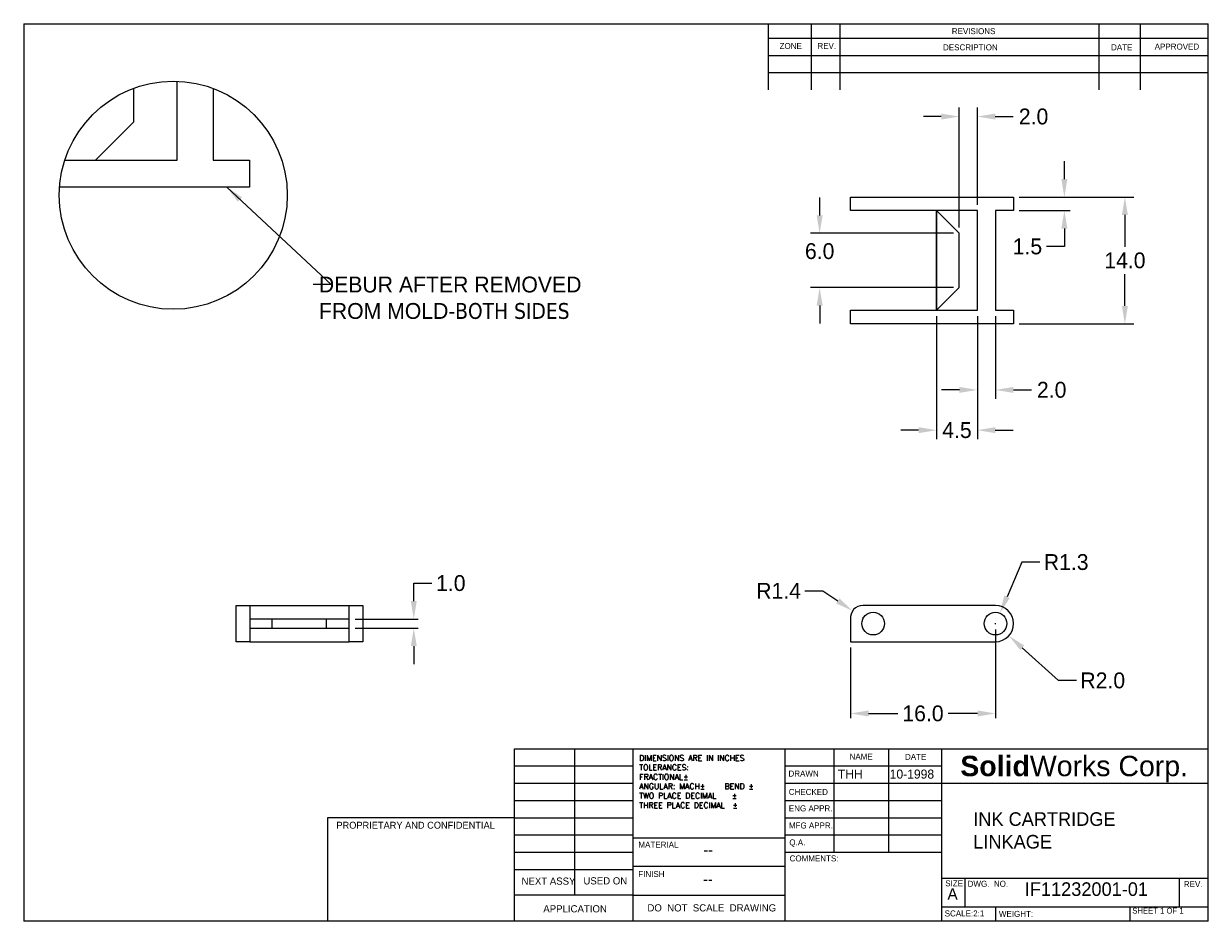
# Model space of a CAD drawing. Extents: x 8 to 270, y 10 to 208.
import ezdxf

# ---------------------------------------------------------------- set-up
doc = ezdxf.new("R2010")
doc.units = 0
doc.header["$LTSCALE"] = 0.1
doc.header["$MEASUREMENT"] = 0
doc.header["$PDSIZE"] = -1
for name, color, linetype in [('Detail', 30, 'Continuous'), ('DIM', 5, 'Continuous'), ('OBJECT', 4, 'Continuous'), ('TITLE', 1, 'Continuous')]:
    doc.layers.add(name, color=color, linetype=linetype)
doc.styles.add('SLDTEXTSTYLE0', font='Century Gothic.TTF')
doc.styles.get("Standard").update_dxf_attribs({"font": 'Century Gothic'})
doc.dimstyles.get("Standard").update_dxf_attribs({"dimtxt": 0.18, "dimasz": 0.18, "dimexe": 0.18, "dimexo": 0.0625, "dimgap": 0.09, "dimtad": 0, "dimtih": 1, "dimtoh": 1, "dimdec": 4, "dimzin": 0, "dimdsep": 46, "dimtxsty": 'Standard', "dimcen": 0.09, "dimadec": 0, "dimazin": 0, "dimtfac": 1, "dimtdec": 4, "dimtofl": 0, "dimtmove": 0, "dimatfit": 0, "dimfxl": 1, "dimtolj": 1, "dimtzin": 0, "dimarcsym": 0})

# ---------------------------------------------------------------- blocks, each defined once
blk = doc.blocks.new('*D1')
at = {"layer": 'DEFPOINTS', "color": 0, "linetype": 'Continuous'}
for p in [(80.29, 76.66), (80.29, 74.66), (94.53, 74.66)]:
    blk.add_point(p, dxfattribs=at)
at = {"layer": 'DIM', "color": 3, "linetype": 'Continuous', "lineweight": 9}
for p, q in [((94.53, 80.62), (94.53, 84.59)), ((94.53, 84.59), (98.49, 84.59)), ((94.53, 70.7), (94.53, 66.74))]:
    blk.add_line(p, q, dxfattribs=at)
at = {"layer": 'DIM', "color": 2, "linetype": 'Continuous', "lineweight": 9}
for p, q in [((81.56, 76.66), (95.53, 76.66)), ((81.56, 74.66), (95.53, 74.66))]:
    blk.add_line(p, q, dxfattribs=at)
at = {"layer": 'DIM', "color": 3, "linetype": 'Continuous'}
for points in [[(93.87, 80.62), (95.19, 80.62), (94.53, 76.66)], [(93.87, 70.7), (95.19, 70.7), (94.53, 74.66)]]:
    blk.add_solid(points, dxfattribs=at)
at = {"layer": 'DIM', "color": 1, "linetype": 'Continuous', "insert": (102.71, 84.59), "char_height": 3.5, "attachment_point": 5}
blk.add_mtext('\\A1;1.0', dxfattribs=at)
blk = doc.blocks.new('*D2')
at = {"layer": 'DEFPOINTS', "color": 0, "linetype": 'Continuous'}
for p in [(222.99, 75.66), (190.99, 71.66), (222.99, 55.83)]:
    blk.add_point(p, dxfattribs=at)
at = {"layer": 'DIM', "color": 2, "linetype": 'Continuous', "lineweight": 9}
for p, q in [((222.99, 74.39), (222.99, 54.83)), ((190.99, 70.39), (190.99, 54.83))]:
    blk.add_line(p, q, dxfattribs=at)
at = {"layer": 'DIM', "color": 3, "linetype": 'Continuous', "lineweight": 9}
for p, q in [((194.96, 55.83), (201.42, 55.83)), ((219.03, 55.83), (212.56, 55.83))]:
    blk.add_line(p, q, dxfattribs=at)
at = {"layer": 'DIM', "color": 3, "linetype": 'Continuous'}
for points in [[(194.96, 56.49), (194.96, 55.17), (190.99, 55.83)], [(219.03, 56.49), (219.03, 55.17), (222.99, 55.83)]]:
    blk.add_solid(points, dxfattribs=at)
at = {"layer": 'DIM', "color": 1, "linetype": 'Continuous', "insert": (206.99, 55.83), "char_height": 3.5, "attachment_point": 5}
blk.add_mtext('\\A1;16.0', dxfattribs=at)
blk = doc.blocks.new('*D3')
at = {"layer": 'DEFPOINTS', "color": 0, "linetype": 'Continuous'}
for p in [(191.45, 78.46), (193.7, 76.93)]:
    blk.add_point(p, dxfattribs=at)
at = {"layer": 'DIM', "color": 3, "linetype": 'Continuous', "lineweight": 9}
for p, q in [((180.93, 82.91), (184.9, 82.91)), ((184.9, 82.91), (188.17, 80.69))]:
    blk.add_line(p, q, dxfattribs=at)
at = {"layer": 'DIM', "color": 2, "linetype": 'Continuous', "lineweight": 9}
for p, q in [((193.61, 76.93), (193.79, 76.93)), ((193.7, 76.84), (193.7, 77.02))]:
    blk.add_line(p, q, dxfattribs=at)
at = {"layer": 'DIM', "color": 3, "linetype": 'Continuous'}
blk.add_solid([(188.54, 81.23), (187.8, 80.14), (191.45, 78.46)], dxfattribs=at)
at = {"layer": 'DIM', "color": 1, "linetype": 'Continuous', "insert": (175.1, 82.91), "char_height": 3.5, "attachment_point": 5}
blk.add_mtext('\\A1;R1.4', dxfattribs=at)
blk = doc.blocks.new('*D6')
at = {"layer": 'DEFPOINTS', "color": 0, "linetype": 'Continuous'}
for p in [(223.98, 77.96), (222.99, 75.66)]:
    blk.add_point(p, dxfattribs=at)
at = {"layer": 'DIM', "color": 3, "linetype": 'Continuous', "lineweight": 9}
for p, q in [((228.84, 89.23), (225.55, 81.6)), ((232.8, 89.23), (228.84, 89.23))]:
    blk.add_line(p, q, dxfattribs=at)
at = {"layer": 'DIM', "color": 2, "linetype": 'Continuous', "lineweight": 9}
for p, q in [((222.9, 75.66), (223.08, 75.66)), ((222.99, 75.57), (222.99, 75.75))]:
    blk.add_line(p, q, dxfattribs=at)
at = {"layer": 'DIM', "color": 3, "linetype": 'Continuous'}
blk.add_solid([(224.94, 81.86), (226.16, 81.34), (223.98, 77.96)], dxfattribs=at)
at = {"layer": 'DIM', "color": 1, "linetype": 'Continuous', "insert": (238.61, 89.23), "char_height": 3.5, "attachment_point": 5}
blk.add_mtext('\\A1;R1.3', dxfattribs=at)
blk = doc.blocks.new('*D7')
at = {"color": 2, "linetype": 'Continuous', "lineweight": 9}
for p, q in [((218.99, 143.55), (218.99, 125.25)), ((222.99, 143.55), (222.99, 125.25))]:
    blk.add_line(p, q, dxfattribs=at)
at = {"color": 3, "linetype": 'Continuous', "lineweight": 9}
for p, q in [((215.03, 127.25), (211.07, 127.25)), ((226.96, 127.25), (230.92, 127.25))]:
    blk.add_line(p, q, dxfattribs=at)
at = {"color": 3, "linetype": 'Continuous'}
for points in [[(215.03, 127.91), (215.03, 126.59), (218.99, 127.25)], [(226.96, 127.91), (226.96, 126.59), (222.99, 127.25)]]:
    blk.add_solid(points, dxfattribs=at)
at = {"layer": 'DEFPOINTS', "color": 0, "linetype": 'Continuous'}
for p in [(218.99, 144.82), (222.99, 144.82), (222.99, 127.25)]:
    blk.add_point(p, dxfattribs=at)
at = {"color": 1, "linetype": 'Continuous', "insert": (235.41, 127.25), "char_height": 3.5, "attachment_point": 5}
blk.add_mtext('\\A1;2.0', dxfattribs=at)
blk = doc.blocks.new('*D8')
at = {"color": 3, "linetype": 'Continuous', "lineweight": 9}
for p, q in [((184.17, 165.78), (184.17, 169.75)), ((184.17, 145.86), (184.17, 141.9))]:
    blk.add_line(p, q, dxfattribs=at)
at = {"color": 2, "linetype": 'Continuous', "lineweight": 9}
for p, q in [((213.72, 161.82), (182.17, 161.82)), ((213.72, 149.82), (182.17, 149.82))]:
    blk.add_line(p, q, dxfattribs=at)
at = {"color": 3, "linetype": 'Continuous'}
for points in [[(183.51, 165.78), (184.83, 165.78), (184.17, 161.82)], [(183.51, 145.86), (184.83, 145.86), (184.17, 149.82)]]:
    blk.add_solid(points, dxfattribs=at)
at = {"layer": 'DEFPOINTS', "color": 0, "linetype": 'Continuous'}
for p in [(184.17, 161.82), (214.99, 161.82), (214.99, 149.82)]:
    blk.add_point(p, dxfattribs=at)
at = {"color": 1, "linetype": 'Continuous', "insert": (184.17, 157.86), "char_height": 3.5, "attachment_point": 5}
blk.add_mtext('\\A1;6.0', dxfattribs=at)
blk = doc.blocks.new('*D9')
at = {"color": 2, "linetype": 'Continuous', "lineweight": 9}
for p, q in [((214.99, 163.09), (214.99, 189.58)), ((218.99, 168.09), (218.99, 189.58))]:
    blk.add_line(p, q, dxfattribs=at)
at = {"color": 3, "linetype": 'Continuous', "lineweight": 9}
for p, q in [((211.03, 187.58), (207.07, 187.58)), ((222.96, 187.58), (226.92, 187.58))]:
    blk.add_line(p, q, dxfattribs=at)
at = {"color": 3, "linetype": 'Continuous'}
for points in [[(211.03, 188.24), (211.03, 186.92), (214.99, 187.58)], [(222.96, 188.24), (222.96, 186.92), (218.99, 187.58)]]:
    blk.add_solid(points, dxfattribs=at)
at = {"layer": 'DEFPOINTS', "color": 0, "linetype": 'Continuous'}
for p in [(218.99, 187.58), (218.99, 166.82), (214.99, 161.82)]:
    blk.add_point(p, dxfattribs=at)
at = {"color": 1, "linetype": 'Continuous', "insert": (231.41, 187.58), "char_height": 3.5, "attachment_point": 5}
blk.add_mtext('\\A1;2.0', dxfattribs=at)
blk = doc.blocks.new('*D10')
at = {"color": 2, "linetype": 'Continuous', "lineweight": 9}
for p, q in [((222.9, 75.66), (223.08, 75.66)), ((222.99, 75.57), (222.99, 75.75))]:
    blk.add_line(p, q, dxfattribs=at)
at = {"color": 3, "linetype": 'Continuous', "lineweight": 9}
for p, q in [((236.9, 63.11), (228.91, 70.33)), ((240.86, 63.11), (236.9, 63.11))]:
    blk.add_line(p, q, dxfattribs=at)
at = {"color": 3, "linetype": 'Continuous'}
blk.add_solid([(229.35, 70.82), (228.46, 69.84), (225.96, 72.98)], dxfattribs=at)
at = {"layer": 'DEFPOINTS', "color": 0, "linetype": 'Continuous'}
for p in [(222.99, 75.66), (225.96, 72.98)]:
    blk.add_point(p, dxfattribs=at)
at = {"color": 1, "linetype": 'Continuous', "insert": (246.69, 63.11), "char_height": 3.5, "attachment_point": 5}
blk.add_mtext('\\A1;R2.0', dxfattribs=at)
blk = doc.blocks.new('*D11')
at = {"color": 2, "linetype": 'Continuous', "lineweight": 9}
for p, q in [((209.99, 143.55), (209.99, 116.36)), ((218.99, 143.55), (218.99, 116.36))]:
    blk.add_line(p, q, dxfattribs=at)
at = {"color": 3, "linetype": 'Continuous', "lineweight": 9}
for p, q in [((206.03, 118.36), (202.07, 118.36)), ((222.96, 118.36), (226.92, 118.36))]:
    blk.add_line(p, q, dxfattribs=at)
at = {"color": 3, "linetype": 'Continuous'}
for points in [[(206.03, 119.02), (206.03, 117.7), (209.99, 118.36)], [(222.96, 119.02), (222.96, 117.7), (218.99, 118.36)]]:
    blk.add_solid(points, dxfattribs=at)
at = {"layer": 'DEFPOINTS', "color": 0, "linetype": 'Continuous'}
for p in [(209.99, 144.82), (218.99, 144.82), (218.99, 118.36)]:
    blk.add_point(p, dxfattribs=at)
at = {"color": 1, "linetype": 'Continuous', "insert": (214.49, 118.36), "char_height": 3.5, "attachment_point": 5}
blk.add_mtext('\\A1;4.5', dxfattribs=at)
blk = doc.blocks.new('*D14')
at = {"color": 3, "linetype": 'ByBlock', "lineweight": 9}
for p, q in [((238.21, 173.78), (238.21, 177.75)), ((238.21, 162.86), (238.21, 158.9)), ((238.21, 158.9), (234.25, 158.9))]:
    blk.add_line(p, q, dxfattribs=at)
at = {"color": 2, "linetype": 'ByBlock', "lineweight": 9}
for p, q in [((228.26, 169.82), (239.48, 169.82)), ((228.26, 166.82), (239.48, 166.82))]:
    blk.add_line(p, q, dxfattribs=at)
at = {"color": 3, "linetype": 'ByBlock'}
for points in [[(238.21, 169.82), (237.55, 173.78), (238.87, 173.78)], [(238.21, 166.82), (237.55, 162.86), (238.87, 162.86)]]:
    blk.add_solid(points, dxfattribs=at)
at = {"layer": 'DEFPOINTS', "color": 2, "linetype": 'ByBlock'}
for p in [(226.99, 169.82), (226.99, 166.82)]:
    blk.add_point(p, dxfattribs=at)
at = {"color": 1, "linetype": 'ByBlock', "insert": (230.05, 158.9), "char_height": 3.5, "attachment_point": 5}
blk.add_mtext('1.5', dxfattribs=at)
blk = doc.blocks.new('*D15')
at = {"color": 2, "linetype": 'ByBlock', "lineweight": 9}
for p, q in [((228.26, 169.82), (253.58, 169.82)), ((228.26, 141.82), (253.58, 141.82))]:
    blk.add_line(p, q, dxfattribs=at)
at = {"color": 3, "linetype": 'ByBlock', "lineweight": 9}
for p, q in [((251.58, 165.86), (251.58, 158.84)), ((251.58, 145.78), (251.58, 152.8))]:
    blk.add_line(p, q, dxfattribs=at)
at = {"color": 3, "linetype": 'ByBlock'}
for points in [[(251.58, 169.82), (250.91, 165.86), (252.24, 165.86)], [(251.58, 141.82), (250.91, 145.78), (252.24, 145.78)]]:
    blk.add_solid(points, dxfattribs=at)
at = {"layer": 'DEFPOINTS', "color": 2, "linetype": 'ByBlock'}
for p in [(226.99, 169.82), (226.99, 141.82)]:
    blk.add_point(p, dxfattribs=at)
at = {"color": 1, "linetype": 'ByBlock', "insert": (251.58, 155.82), "char_height": 3.5, "attachment_point": 5}
blk.add_mtext('14.0', dxfattribs=at)

msp = doc.modelspace()

# ---------------------------------------------------------------- linework, layer by layer
at = {"layer": 'Detail', "linetype": 'Continuous'}
msp.add_line((32.7, 186.43), (32.7, 193.83), dxfattribs=at)
at = {"layer": 'Detail', "linetype": 'Continuous', "flags": 128}
for points in [[(50.25, 193.79), (50.25, 177.98), (58.25, 177.98), (58.25, 171.98), (16.31, 171.98)], [(24.25, 177.98), (42.25, 177.98), (42.25, 195.38)], [(24.25, 177.98), (32.7, 186.43)], [(17.48, 177.98), (24.25, 177.98)]]:
    msp.add_lwpolyline(points, dxfattribs=at)
at = {"layer": 'Detail', "linetype": 'Continuous'}
msp.add_circle((41.42, 170.22), 25.17, dxfattribs=at)
at = {"layer": 'OBJECT', "linetype": 'Continuous'}
for p, q in [((58.29, 79.66), (80.29, 79.66)), ((63.29, 76.66), (58.29, 76.66)), ((63.29, 74.66), (63.29, 76.66)), ((75.29, 76.66), (63.29, 76.66)), ((75.29, 74.66), (75.29, 76.66)), ((80.29, 76.66), (75.29, 76.66)), ((58.29, 74.66), (63.29, 74.66)), ((63.29, 74.66), (75.29, 74.66)), ((75.29, 74.66), (80.29, 74.66)), ((58.29, 71.66), (80.29, 71.66))]:
    msp.add_line(p, q, dxfattribs=at)
at = {"layer": 'OBJECT', "linetype": 'Continuous', "flags": 128}
for points in [[(209.99, 166.82), (190.99, 166.82), (190.99, 169.82), (226.99, 169.82), (226.99, 166.82), (222.99, 166.82), (222.99, 144.82), (226.99, 144.82), (226.99, 141.82), (190.99, 141.82), (190.99, 144.82), (209.99, 144.82)], [(209.99, 144.82), (214.99, 149.82), (214.99, 161.82), (209.99, 166.82)], [(209.99, 144.82), (218.99, 144.82), (218.99, 166.82), (209.99, 166.82)], [(55.29, 79.66), (58.29, 79.66), (58.29, 71.66), (55.29, 71.66)], [(83.29, 71.66), (80.29, 71.66), (80.29, 79.66), (83.29, 79.66)]]:
    msp.add_lwpolyline(points, close=True, dxfattribs=at)
msp.add_lwpolyline([(222.99, 79.66), (193.69, 79.65, 0.443559), (190.99, 76.66), (190.99, 71.66), (222.99, 71.66, 1), (222.99, 79.66)], format="xyb", dxfattribs=at)
at = {"layer": 'OBJECT', "linetype": 'Continuous'}
for centre in [(195.99, 75.66), (222.99, 75.66)]:
    msp.add_circle(centre, 2.5, dxfattribs=at)
at = {"layer": 'TITLE'}
for p, q in [((8.38, 208.08), (270, 208.08)), ((8.38, 208.08), (8.38, 9.96)), ((182.37, 193.47), (182.37, 208.08)), ((188.72, 193.47), (188.72, 208.08)), ((245.87, 193.47), (245.87, 208.08)), ((255.01, 193.47), (255.01, 208.08)), ((270, 9.96), (270, 208.08)), ((172.85, 204.9), (270, 204.9)), ((172.85, 201.09), (270, 201.09)), ((172.85, 197.28), (270, 197.28)), ((116.77, 9.96), (116.77, 48.06)), ((116.77, 48.06), (143, 48.06)), ((130.03, 48.06), (130.03, 15.74)), ((143, 9.96), (143, 48.06)), ((143, 48.06), (270, 48.06)), ((176.45, 48.06), (176.45, 9.96)), ((187.29, 48.06), (187.29, 25.2)), ((199.38, 48.06), (199.38, 25.2)), ((211.11, 48.06), (211.11, 9.96)), ((116.77, 44.25), (143, 44.25)), ((176.45, 44.25), (211.11, 44.25)), ((116.77, 40.44), (143, 40.44)), ((176.45, 40.44), (270, 40.44)), ((116.77, 36.63), (143, 36.63)), ((176.45, 36.63), (211.11, 36.63)), ((116.77, 32.82), (75.44, 32.82)), ((75.44, 32.82), (75.44, 9.96)), ((116.77, 32.82), (143, 32.82)), ((176.45, 32.82), (211.11, 32.82)), ((116.77, 29.01), (143, 29.01)), ((176.45, 29.01), (211.11, 29.01)), ((176.45, 28.31), (143, 28.31)), ((116.77, 25.2), (143, 25.2)), ((176.45, 25.2), (211.11, 25.2)), ((116.77, 21.39), (143, 21.39)), ((143, 22.09), (176.45, 22.09)), ((211.11, 19.48), (270, 19.48)), ((216.21, 19.48), (216.21, 13.13)), ((263.57, 19.48), (263.57, 13.13)), ((143, 15.74), (116.77, 15.74)), ((143, 15.74), (176.45, 15.74)), ((211.11, 13.13), (270, 13.13)), ((222.99, 13.13), (222.99, 9.96)), ((252.69, 13.13), (252.69, 9.96)), ((270, 9.96), (8.38, 9.96))]:
    msp.add_line(p, q, dxfattribs=at)
at = {"layer": 'TITLE', "linetype": 'Continuous'}
msp.add_line((172.85, 193.47), (172.85, 208.08), dxfattribs=at)

# ---------------------------------------------------------------- texts
at = {"layer": 'Detail', "color": 1, "linetype": 'Continuous', "insert": (73.57, 152.26), "char_height": 3.5, "attachment_point": 1}
msp.add_mtext('{\\Fcentury gothic;DEBUR AFTER REMOVED \\PFROM MOLD\\fTahoma|b0|i0|c0|p32;-BOTH SIDES}', dxfattribs=at)
at = {"layer": 'TITLE', "color": 7, "attachment_point": 1, "style": 'SLDTEXTSTYLE0'}
for s, insert, char_height in [('REVISIONS', (213.35, 207.1), 1.323), ('ZONE', (175.32, 203.83), 1.323), ('REV.', (183.67, 203.85), 1.323), ('DESCRIPTION', (211.41, 203.52), 1.3229), ('DATE', (248.52, 203.54), 1.323), ('APPROVED', (258.16, 203.69), 1.323), ('{\\Fromans.shx;DIMENSIONS ARE IN INCHES\\PTOLERANCES:\\PFRACTIONAL%%p\\PANGULAR: MACH%%p     BEND %%p\\PTWO PLACE DECIMAL    %%p\\PTHREE PLACE DECIMAL  %%p}', (144.31, 46.63), 1.25), ('NAME', (190.78, 46.97), 1.323), ('DATE', (203.01, 46.92), 1.323), ('{\\fArial|b1|i0|c0|p34;\\C1;Solid\\fArial|b0|i0|c0|p34;Works Corp.}', (215.23, 46.49), 4.5), ('DRAWN', (177.28, 43.22), 1.323), ('CHECKED', (177.35, 39.17), 1.323), ('ENG APPR.', (177.36, 35.55), 1.323), ('PROPRIETARY AND CONFIDENTIAL', (77.44, 31.93), 1.524), ('MFG APPR.', (177.37, 31.77), 1.323), ('MATERIAL', (144.14, 27.53), 1.323), ('Q.A.', (177.47, 28.03), 1.323), ('--', (158.49, 26.92), 2.381), ('COMMENTS:', (177.53, 24.5), 1.323), ('FINISH', (144.11, 21.05), 1.323), ('NEXT ASSY', (118.33, 19.62), 1.587), ('USED ON', (132, 19.68), 1.587), ('--', (158.43, 20.48), 2.381), ('SIZE', (211.9, 19.01), 1.323), ('DWG.  NO.', (216.85, 18.9), 1.323), ('REV.', (264.6, 18.82), 1.323), ('A', (212.39, 17.26), 2.54), ('APPLICATION', (123.14, 13.51), 1.5875), ('DO  NOT  SCALE  DRAWING', (146.13, 13.72), 1.5875), ('SCALE:2:1', (211.78, 12.35), 1.323), ('WEIGHT:', (223.75, 12.26), 1.323), ('SHEET 1 OF 1', (253.21, 12.93), 1.27)]:
    msp.add_mtext(s, dxfattribs=dict(at, insert=insert, char_height=char_height))
at = {"layer": 'TITLE', "linetype": 'Continuous', "attachment_point": 1}
for s, insert, char_height, width in [('{\\Fcentury gothic;THH        10-1998}', (188.19, 43.45), 2, 21.2016), ('{\\Fcentury gothic;INK CARTRIDGE LINKAGE}', (218.09, 34.02), 3, 46.47), ('{\\Fcentury gothic;IF11232001-01}', (229.47, 18.56), 3, 31.3)]:
    msp.add_mtext(s, dxfattribs=dict(at, insert=insert, char_height=char_height, width=width))

# ---------------------------------------------------------------- dimensions: what is measured, and where the dimension line sits
at = {"linetype": 'Continuous'}
for base, p1, p2, picture, middle in [((218.99, 187.58), (214.99, 161.82), (218.99, 166.82), '*D9', (231.41, 187.58)), ((218.99, 118.36), (209.99, 144.82), (218.99, 144.82), '*D11', (214.49, 118.36)), ((222.99, 127.25), (218.99, 144.82), (222.99, 144.82), '*D7', (235.41, 127.25))]:
    dim = msp.add_linear_dim(base=base, p1=p1, p2=p2, dimstyle='Standard', override={"dimtxt": 3.5, "dimasz": 3.9624, "dimexe": 2, "dimexo": 1.27, "dimgap": 1.27, "dimdec": 1, "dimlfac": 0.5, "dimdle": 3.175, "dimclrd": 3, "dimclre": 2, "dimclrt": 1, "dimtdec": 1, "dimatfit": 3, "dimlwd": 9, "dimlwe": 9}, dxfattribs=at)
    dim.commit()
    dim.dimension.update_dxf_attribs({"geometry": picture, "text_midpoint": middle})
dim = msp.add_linear_dim(base=(184.17, 161.82), p1=(214.99, 149.82), p2=(214.99, 161.82), angle=90, dimstyle='Standard', override={"dimtxt": 3.5, "dimasz": 3.9624, "dimexe": 2, "dimexo": 1.27, "dimgap": 1.27, "dimdec": 1, "dimlfac": 0.5, "dimdle": 3.175, "dimclrd": 3, "dimclre": 2, "dimclrt": 1, "dimtdec": 1, "dimatfit": 3, "dimlwd": 9, "dimlwe": 9}, dxfattribs=at)
dim.commit()
dim.dimension.update_dxf_attribs({"geometry": '*D8', "text_midpoint": (184.17, 157.86)})
dim = msp.add_radius_dim(center=(222.99, 75.66), mpoint=(225.96, 72.98), dimstyle='Standard', override={"dimtxt": 3.5, "dimasz": 3.9624, "dimexe": 2, "dimexo": 1.27, "dimgap": 1.27, "dimdec": 1, "dimlfac": 0.5, "dimdle": 3.175, "dimclrd": 3, "dimclre": 2, "dimclrt": 1, "dimtdec": 1, "dimatfit": 3, "dimlwd": 9, "dimlwe": 9}, dxfattribs=at)
dim.commit()
dim.dimension.update_dxf_attribs({"geometry": '*D10', "text_midpoint": (246.69, 63.11)})
at = {"layer": 'DIM', "linetype": 'Continuous'}
for base, p1, p2, override, picture, middle in [((238.21, 166.82), (226.99, 169.82), (226.99, 166.82), {"dimtxt": 3.5, "dimasz": 3.9624, "dimexe": 2, "dimexo": 1.27, "dimgap": 1.27, "dimdec": 1, "dimlfac": 0.5, "dimdle": 3.175, "dimclrd": 3, "dimclre": 2, "dimclrt": 1, "dimtdec": 1, "dimatfit": 3, "dimlwd": 9, "dimlwe": 9}, '*D14', (230.05, 158.9)), ((251.58, 141.82), (226.99, 169.82), (226.99, 141.82), {"dimtxt": 3.5, "dimasz": 3.9624, "dimexe": 2, "dimexo": 1.27, "dimgap": 1.27, "dimdec": 1, "dimlfac": 0.5, "dimdle": 3.175, "dimclrd": 3, "dimclre": 2, "dimclrt": 1, "dimtdec": 1, "dimatfit": 3, "dimlwd": 9, "dimlwe": 9}, '*D15', (251.58, 155.82)), ((94.53, 74.66), (80.29, 76.66), (80.29, 74.66), {"dimtxt": 3.5, "dimasz": 3.9624, "dimexe": 1, "dimexo": 1.27, "dimgap": 1.27, "dimdec": 1, "dimlfac": 0.5, "dimdle": 3.175, "dimclrd": 3, "dimclre": 2, "dimclrt": 1, "dimtdec": 1, "dimatfit": 3, "dimlwd": 9, "dimlwe": 9}, '*D1', (102.71, 84.59))]:
    dim = msp.add_linear_dim(base=base, p1=p1, p2=p2, angle=90, dimstyle='Standard', override=override, dxfattribs=at)
    dim.commit()
    dim.dimension.update_dxf_attribs({"geometry": picture, "text_midpoint": middle})
for center, mpoint, picture, middle in [((222.9939, 75.6619), (223.9833, 77.9578), '*D6', (238.6112, 89.2311)), ((193.7, 76.93), (191.45, 78.46), '*D3', (175.1, 82.91))]:
    dim = msp.add_radius_dim(center=center, mpoint=mpoint, dimstyle='Standard', override={"dimtxt": 3.5, "dimasz": 3.9624, "dimexe": 1, "dimexo": 1.27, "dimgap": 1.27, "dimdec": 1, "dimlfac": 0.5, "dimdle": 3.175, "dimclrd": 3, "dimclre": 2, "dimclrt": 1, "dimtdec": 1, "dimatfit": 3, "dimlwd": 9, "dimlwe": 9}, dxfattribs=at)
    dim.commit()
    dim.dimension.update_dxf_attribs({"geometry": picture, "text_midpoint": middle})
dim = msp.add_linear_dim(base=(222.99, 55.83), p1=(190.99, 71.66), p2=(222.99, 75.66), dimstyle='Standard', override={"dimtxt": 3.5, "dimasz": 3.9624, "dimexe": 1, "dimexo": 1.27, "dimgap": 1.27, "dimdec": 1, "dimlfac": 0.5, "dimdle": 3.175, "dimclrd": 3, "dimclre": 2, "dimclrt": 1, "dimtdec": 1, "dimatfit": 3, "dimlwd": 9, "dimlwe": 9}, dxfattribs=at)
dim.commit()
dim.dimension.update_dxf_attribs({"geometry": '*D2', "text_midpoint": (206.99, 55.83)})

# ---------------------------------------------------------------- leaders
at = {"layer": 'Detail', "linetype": 'Continuous'}
msp.add_leader([(53.25, 171.98), (76.26, 150.51), (72.3, 150.51)], dimstyle='Standard', override={"dimtxt": 3.5, "dimasz": 3.9624, "dimexe": 1, "dimexo": 1.27, "dimgap": 1.27, "dimtad": 0, "dimdec": 1, "dimlfac": 0.5, "dimdle": 3.175, "dimclrd": 3, "dimclre": 2, "dimclrt": 1, "dimtdec": 1, "dimatfit": 3, "dimlwd": 9, "dimlwe": 9}, dxfattribs=at)

doc.saveas('drawing.dxf')
